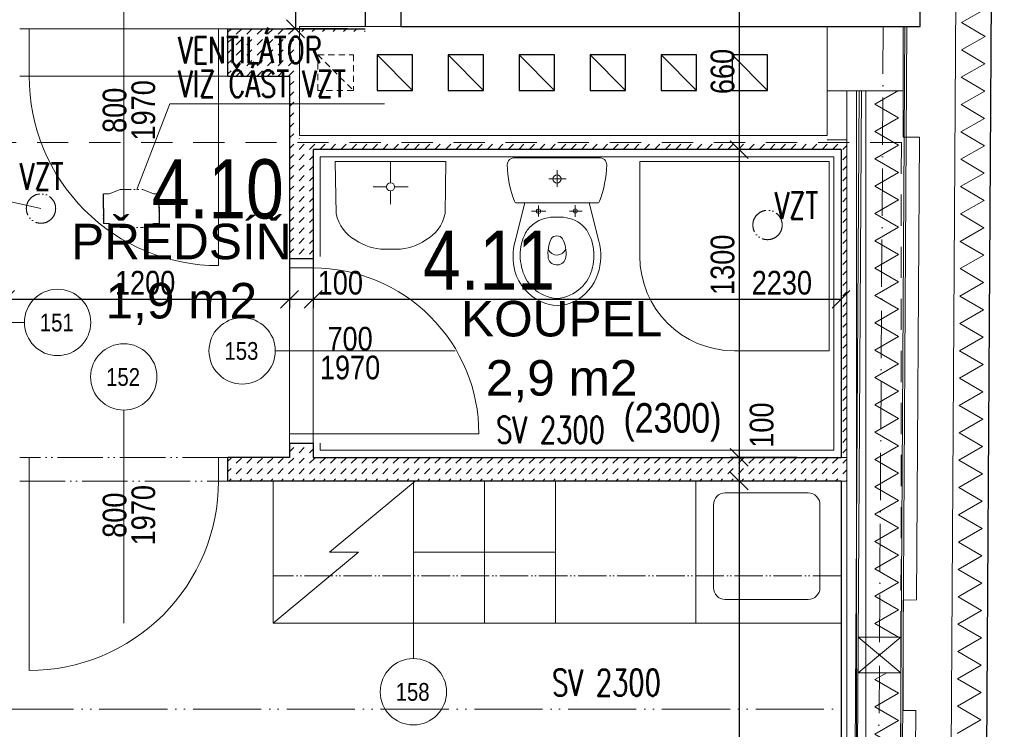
# Model space of a CAD drawing. Header units: millimetres. Extents: x -300958 to -108039, y 30118 to 292543.
# Tile 218 of 256: x -220692 to -216533, y 165047 to 168044. Entities that reach past the tile are written whole.
import ezdxf
from ezdxf.enums import TextEntityAlignment as Align

# ---------------------------------------------------------------- set-up
doc = ezdxf.new("R2010")
doc.units = ezdxf.units.MM
doc.header["$MEASUREMENT"] = 0
for name, pattern in [('ACAD_ISO05W100', [33, 24, -3, 0, -3, 0, -3]), ('CERCHOVANA1', [6, 4, -1, 0, -1]), ('DGN Style 2', [879.857395, 527.914437, -351.942958])]:
    doc.linetypes.add(name, pattern=pattern)
doc.layers.get('0').update_dxf_attribs({"lineweight": 13})
doc.layers.get('Defpoints').update_dxf_attribs({"color": 3, "lineweight": 13})
for name, color, linetype, lineweight in [('A_Krokev', 134, 'CERCHOVANA1', 9), ('A_Vodorovné prvky krovu', 133, 'Continuous', 9), ('dims', 7, 'Continuous', 9), ('dvere', 7, 'Continuous', 9), ('equipments', 254, 'Continuous', 5), ('Materiály', 1, 'Continuous', 13), ('navrh', 1, 'Continuous', 9), ('obklad', 8, 'Continuous', 5), ('popis', 7, 'Continuous', 9), ('PSV', 7, 'Continuous', 13), ('tenka', 7, 'Continuous', 13), ('texts', 3, 'Continuous', 30), ('walls', 7, 'Continuous', 13), ('walls pod', 7, 'Continuous', 13), ('zařizovací předměty', 7, 'Continuous', 9)]:
    doc.layers.add(name, color=color, linetype=linetype, lineweight=lineweight)
doc.layers.add('V0-OBRYS', color=90, linetype='Continuous')
doc.styles.add('GENERATED_STYLE_8', font='arial.ttf')
doc.styles.get("Standard").update_dxf_attribs({"font": 'txt.shx'})
doc.styles.add('STYLE-0', font='ARIALN.TTF')
doc.styles.add('Style-Arial', font='arial.ttf')
doc.dimstyles.new('arch', dxfattribs={"dimscale": 50, "dimtxt": 2.5, "dimasz": 2.5, "dimexe": 1.25, "dimexo": 0.9, "dimtad": 1, "dimdec": 0, "dimtxsty": 'STYLE-0', "dimblk": 'ARCHTICK', "dimcen": 2.5, "dimadec": 0, "dimazin": 0, "dimtfac": 1, "dimtdec": 0, "dimtmove": 2, "dimatfit": 3, "dimldrblk": 'ARCHTICK', "dimfxl": 0, "dimarcsym": 0})

# ---------------------------------------------------------------- blocks, each defined once
blk = doc.blocks.new('*U6')
at = {"layer": 'zařizovací předměty', "linetype": 'Continuous', "lineweight": 0}
for p, q in [((-61.4, 0), (300, 300)), ((-300, -300), (61.4, 0)), ((-61.4, 0), (61.4, 0))]:
    blk.add_line(p, q, dxfattribs=at)
blk = doc.blocks.new('_ArchTick')
at = {"color": 0, "linetype": 'ByBlock', "flags": 128}
blk.add_lwpolyline([(-0.5, -0.5), (0.5, 0.5)], dxfattribs=at)
blk = doc.blocks.new('*D467')
at = {"layer": 'Defpoints', "color": 0, "linetype": 'Continuous'}
for p in [(-219214.4, 168542), (-219527.1, 168005), (-219232.6, 168005)]:
    blk.add_point(p, dxfattribs=at)
at = {"layer": 'dims', "color": 0, "linetype": 'Continuous', "lineweight": -2}
for p, q in [((-219289.4, 168542), (-219564.6, 168542)), ((-219527.1, 168542), (-219527.1, 168005)), ((-219307.6, 168005), (-219564.6, 168005))]:
    blk.add_line(p, q, dxfattribs=at)
at = {"layer": 'dims', "color": 0, "linetype": 'Continuous', "lineweight": -2, "xscale": 75, "yscale": 75, "zscale": 75}
for p, rotation in [((-219527.1, 168542), 90), ((-219527.1, 168005), 270)]:
    blk.add_blockref('_ArchTick', p, dxfattribs=dict(at, rotation=rotation))
at = {"layer": 'dims', "color": 0, "linetype": 'Continuous', "insert": (-219596.9, 168273.5), "char_height": 100, "attachment_point": 5, "rotation": 90, "style": 'STYLE-0'}
blk.add_mtext('537', dxfattribs=at)
blk = doc.blocks.new('umyvadlo')
at = {"layer": 'zařizovací předměty'}
for p, q in [((135306.9, 3682.7), (134839.2, 3677.7)), ((134839.2, 3677.7), (134845, 3457.2)), ((135074, 3590.2), (135073.1, 3680.2)), ((135306.9, 3682.7), (135305.9, 3462.1)), ((135057, 3572.8), (135000.3, 3572.2)), ((135074.4, 3555.8), (135075, 3499.1)), ((135091.4, 3573.2), (135148.1, 3573.8)), ((135103.2, 3309.4), (135050.9, 3308.9))]:
    blk.add_line(p, q, dxfattribs=at)
blk.add_arc((135074.2, 3573), 17.2, 180.6147766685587, 180.6147593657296, dxfattribs=at)
for centre, major_axis, start_param, end_param in [((134992.2, 3500.1), (-1.8, 169.1), 1.817828, 2.692319), ((135157.8, 3501.9), (-1.8, 169.1), 3.590866, 4.465357), ((135055.1, 3591.9), (-3, 283.1), 2.606109, 3.113176), ((135092.9, 3592.3), (-3, 283.1), 3.170009, 3.677076)]:
    blk.add_ellipse(centre, major_axis=major_axis, ratio=0.9, start_param=start_param, end_param=end_param, dxfattribs=at)
blk = doc.blocks.new('*U3')
at = {"layer": 'zařizovací předměty', "linetype": 'Continuous', "lineweight": 0, "extrusion": (0, 0, -1), "flags": 128}
blk.add_lwpolyline([(0, 400), (-400, 400), (-400, -400), (400, -400), (400, 0)], dxfattribs=at)
at = {"layer": 'zařizovací předměty', "linetype": 'Continuous', "lineweight": 0, "extrusion": (0, 0, -1)}
blk.add_arc((0, 0), 400, 0, 90, dxfattribs=at)
blk = doc.blocks.new('wc_kombi')
at = {"color": 0, "linetype": 'ByBlock', "lineweight": -2}
for p, q in [((0.1775, 0), (-0.1775, 0)), ((0.0002, -0.1237), (0.0002, -0.0524)), ((-0.0347, -0.0898), (0.0384, -0.0898)), ((-0.1356, -0.1907), (-0.1773, -0.3527)), ((-0.1706, -0.1907), (0.1706, -0.1907)), ((0.1357, -0.1907), (-0.1356, -0.1907)), ((-0.0778, -0.2013), (-0.0778, -0.2482)), ((0.0775, -0.2004), (0.0775, -0.2501)), ((0.1773, -0.3527), (0.1357, -0.1907)), ((-0.1078, -0.2257), (-0.0478, -0.2257)), ((0.0534, -0.2257), (0.106, -0.2257)), ((0.0013, -0.2508), (-0.0024, -0.2508)), ((-0.0366, -0.4251), (-0.0367, -0.4214))]:
    blk.add_line(p, q, dxfattribs=at)
for centre, radius in [((0, -0.0898), 0.0171), ((-0.0778, -0.2257), 0.00927), ((0.0775, -0.2252), 0.0089)]:
    blk.add_circle(centre, radius, dxfattribs=at)
for centre, radius, start, end in [((-0.1801, -0.0299), 0.03, 84.9385, 181.5621), ((0.1801, -0.0299), 0.03, 358.4383, 95.0618), ((0.2615, -0.0178), 0.4718, 181.5608, 200.6512), ((-0.2615, -0.0178), 0.4718, 339.3489, 358.4387), ((-0.1706, -0.1807), 0.01, 200.6489, 270.0028), ((0.1706, -0.1807), 0.01, 270, 339.3483), ((-0.0104, -0.3911), 0.1427, 128.0842, 148.8348), ((-0.0114, -0.3985), 0.148, 86.5055, 126.0101), ((0.006, -0.4465), 0.1958, 76.3604, 91.3715), ((0.0217, -0.3796), 0.1271, 29.404, 76.1254), ((0.0459, -0.4104), 0.2012, 152.4237, 180.8026), ((-0.0005, -0.3598), 0.0297, 36.344, 144.2662), ((-0.0371, -0.4083), 0.1924, 358.536, 28.2377), ((0.0816, -0.4165), 0.2666, 166.1457, 193.5616), ((0.1001, -0.402), 0.1382, 154.478, 188.0608), ((-0.0958, -0.404), 0.1343, 353.2317, 27.4086), ((-0.0653, -0.4139), 0.2501, 342.2461, 14.1632), ((0.0659, -0.4119), 0.2212, 180.3296, 206.1001), ((-0.0006, -0.3697), 0.0413, 206.767, 336.409), ((-0.0346, -0.4193), 0.19, 331.7361, 1.8342), ((0, -0.4154), 0.0378, 194.8362, 353.2743), ((0.013, -0.4271), 0.1975, 195.246, 245.7395), ((-0.019, -0.4276), 0.2019, 297.1495, 341.935), ((0.0046, -0.437), 0.1552, 207.7501, 247.4669), ((-0.0065, -0.4349), 0.1579, 292.8858, 331.8972), ((0, -0.4814), 0.1131, 240.9792, 299.0208), ((0.0025, -0.4644), 0.1593, 243.6726, 296.3274)]:
    blk.add_arc(centre, radius, start, end, dxfattribs=at)
blk = doc.blocks.new('*D903')
at = {"layer": 'Defpoints', "color": 0, "linetype": 'Continuous'}
for p in [(-217332.6, 168269.2), (-219082.6, 168019.2), (-217332.6, 168019.2)]:
    blk.add_point(p, dxfattribs=at)
at = {"layer": 'dims', "color": 0, "linetype": 'Continuous', "lineweight": -2}
for p, q in [((-219082.6, 168094.2), (-219082.6, 168306.7)), ((-219082.6, 168269.2), (-217332.6, 168269.2)), ((-217332.6, 168094.2), (-217332.6, 168306.7))]:
    blk.add_line(p, q, dxfattribs=at)
at = {"layer": 'dims', "color": 0, "linetype": 'Continuous', "lineweight": -2, "xscale": 75, "yscale": 75, "zscale": 75, "rotation": 180}
blk.add_blockref('_ArchTick', (-219082.6, 168269.2), dxfattribs=at)
at = {"layer": 'dims', "color": 0, "linetype": 'Continuous', "lineweight": -2, "xscale": 75, "yscale": 75, "zscale": 75}
blk.add_blockref('_ArchTick', (-217332.6, 168269.2), dxfattribs=at)
at = {"layer": 'dims', "color": 0, "linetype": 'Continuous', "insert": (-218116, 168339.6), "char_height": 100, "attachment_point": 5, "style": 'STYLE-0'}
blk.add_mtext('1750', dxfattribs=at)
blk = doc.blocks.new('*D939')
at = {"layer": 'Defpoints', "color": 0, "linetype": 'Continuous'}
for p in [(-217339.9, 168155), (-217652.7, 167495), (-217332.6, 167495)]:
    blk.add_point(p, dxfattribs=at)
at = {"layer": 'dims', "color": 0, "linetype": 'Continuous', "lineweight": -2}
for p, q in [((-217414.9, 168155), (-217690.2, 168155)), ((-217652.7, 168155), (-217652.7, 167495)), ((-217407.6, 167495), (-217690.2, 167495))]:
    blk.add_line(p, q, dxfattribs=at)
at = {"layer": 'dims', "color": 0, "linetype": 'Continuous', "lineweight": -2, "xscale": 75, "yscale": 75, "zscale": 75}
for p, rotation in [((-217652.7, 168155), 90), ((-217652.7, 167495), 270)]:
    blk.add_blockref('_ArchTick', p, dxfattribs=dict(at, rotation=rotation))
at = {"layer": 'dims', "color": 0, "linetype": 'Continuous', "insert": (-217722.5, 167825), "char_height": 100, "attachment_point": 5, "rotation": 90, "style": 'STYLE-0'}
blk.add_mtext('660', dxfattribs=at)
blk = doc.blocks.new('*D940')
at = {"layer": 'Defpoints', "color": 0, "linetype": 'Continuous'}
for p in [(-217339.9, 167495), (-217652.7, 166195), (-217332.6, 166195)]:
    blk.add_point(p, dxfattribs=at)
at = {"layer": 'dims', "color": 0, "linetype": 'Continuous', "lineweight": -2}
for p, q in [((-217414.9, 167495), (-217690.2, 167495)), ((-217652.7, 167495), (-217652.7, 166195)), ((-217407.6, 166195), (-217690.2, 166195))]:
    blk.add_line(p, q, dxfattribs=at)
at = {"layer": 'dims', "color": 0, "linetype": 'Continuous', "lineweight": -2, "xscale": 75, "yscale": 75, "zscale": 75}
for p, rotation in [((-217652.7, 167495), 90), ((-217652.7, 166195), 270)]:
    blk.add_blockref('_ArchTick', p, dxfattribs=dict(at, rotation=rotation))
at = {"layer": 'dims', "color": 0, "linetype": 'Continuous', "insert": (-217722.5, 167008.5), "char_height": 100, "attachment_point": 5, "rotation": 90, "style": 'STYLE-0'}
blk.add_mtext('1300', dxfattribs=at)
blk = doc.blocks.new('*D941')
at = {"layer": 'Defpoints', "color": 0, "linetype": 'Continuous'}
for p in [(-217339.9, 166095), (-217652.7, 162705), (-217332.6, 162705)]:
    blk.add_point(p, dxfattribs=at)
at = {"layer": 'dims', "color": 0, "linetype": 'Continuous', "lineweight": -2}
for p, q in [((-217414.9, 166095), (-217690.2, 166095)), ((-217652.7, 166095), (-217652.7, 162705)), ((-217407.6, 162705), (-217690.2, 162705))]:
    blk.add_line(p, q, dxfattribs=at)
at = {"layer": 'dims', "color": 0, "linetype": 'Continuous', "lineweight": -2, "xscale": 75, "yscale": 75, "zscale": 75}
for p, rotation in [((-217652.7, 166095), 90), ((-217652.7, 162705), 270)]:
    blk.add_blockref('_ArchTick', p, dxfattribs=dict(at, rotation=rotation))
at = {"layer": 'dims', "color": 0, "linetype": 'Continuous', "insert": (-217722.5, 164400), "char_height": 100, "attachment_point": 5, "rotation": 90, "style": 'STYLE-0'}
blk.add_mtext('3390', dxfattribs=at)
blk = doc.blocks.new('*D945')
at = {"layer": 'Defpoints', "color": 0, "linetype": 'Continuous'}
for p in [(-217339.9, 166195), (-217652.7, 166095), (-217332.6, 166095)]:
    blk.add_point(p, dxfattribs=at)
at = {"layer": 'dims', "color": 0, "linetype": 'Continuous', "lineweight": -2}
for p, q in [((-217414.9, 166195), (-217690.2, 166195)), ((-217652.7, 166195), (-217652.7, 166095)), ((-217407.6, 166095), (-217690.2, 166095))]:
    blk.add_line(p, q, dxfattribs=at)
at = {"layer": 'dims', "color": 0, "linetype": 'Continuous', "lineweight": -2, "xscale": 75, "yscale": 75, "zscale": 75}
for p, rotation in [((-217652.7, 166195), 90), ((-217652.7, 166095), 270)]:
    blk.add_blockref('_ArchTick', p, dxfattribs=dict(at, rotation=rotation))
at = {"layer": 'dims', "color": 0, "linetype": 'Continuous', "insert": (-217557.4, 166331.4), "char_height": 100, "attachment_point": 5, "rotation": 90, "style": 'STYLE-0'}
blk.add_mtext('100', dxfattribs=at)
blk = doc.blocks.new('*D1307')
at = {"layer": 'Defpoints', "color": 0, "linetype": 'Continuous'}
for p in [(-220752.6, 167119.1), (-219552.6, 167101.3), (-220752.6, 166862.4)]:
    blk.add_point(p, dxfattribs=at)
at = {"layer": 'dims', "color": 0, "linetype": 'Continuous', "lineweight": -2}
for p, q in [((-220752.6, 167044.1), (-220752.6, 166824.9)), ((-219552.6, 167026.3), (-219552.6, 166824.9)), ((-219552.6, 166862.4), (-220752.6, 166862.4))]:
    blk.add_line(p, q, dxfattribs=at)
at = {"layer": 'dims', "color": 0, "linetype": 'Continuous', "lineweight": -2, "xscale": 75, "yscale": 75, "zscale": 75, "rotation": 180}
blk.add_blockref('_ArchTick', (-220752.6, 166862.4), dxfattribs=at)
at = {"layer": 'dims', "color": 0, "linetype": 'Continuous', "lineweight": -2, "xscale": 75, "yscale": 75, "zscale": 75}
blk.add_blockref('_ArchTick', (-219552.6, 166862.4), dxfattribs=at)
at = {"layer": 'dims', "color": 0, "linetype": 'Continuous', "insert": (-220162.6, 166932.2), "char_height": 100, "attachment_point": 5, "style": 'STYLE-0'}
blk.add_mtext('1200', dxfattribs=at)
blk = doc.blocks.new('*D1308')
at = {"layer": 'Defpoints', "color": 0, "linetype": 'Continuous'}
for p in [(-219552.6, 167119.1), (-219452.6, 167119.1), (-219552.6, 166862.4)]:
    blk.add_point(p, dxfattribs=at)
at = {"layer": 'dims', "color": 0, "linetype": 'Continuous', "lineweight": -2}
for p, q in [((-219552.6, 167044.1), (-219552.6, 166824.9)), ((-219452.6, 167044.1), (-219452.6, 166824.9)), ((-219452.6, 166862.4), (-219552.6, 166862.4))]:
    blk.add_line(p, q, dxfattribs=at)
at = {"layer": 'dims', "color": 0, "linetype": 'Continuous', "lineweight": -2, "xscale": 75, "yscale": 75, "zscale": 75, "rotation": 180}
blk.add_blockref('_ArchTick', (-219552.6, 166862.4), dxfattribs=at)
at = {"layer": 'dims', "color": 0, "linetype": 'Continuous', "lineweight": -2, "xscale": 75, "yscale": 75, "zscale": 75}
blk.add_blockref('_ArchTick', (-219452.6, 166862.4), dxfattribs=at)
at = {"layer": 'dims', "color": 0, "linetype": 'Continuous', "insert": (-219337.7, 166932.2), "char_height": 100, "attachment_point": 5, "style": 'STYLE-0'}
blk.add_mtext('100', dxfattribs=at)
blk = doc.blocks.new('*D1309')
at = {"layer": 'Defpoints', "color": 0, "linetype": 'Continuous'}
for p in [(-219452.6, 167119.1), (-217222.2, 167101.3), (-219452.6, 166862.4)]:
    blk.add_point(p, dxfattribs=at)
at = {"layer": 'dims', "color": 0, "linetype": 'Continuous', "lineweight": -2}
for p, q in [((-219452.6, 167044.1), (-219452.6, 166824.9)), ((-217222.2, 167026.3), (-217222.2, 166824.9)), ((-217222.2, 166862.4), (-219452.6, 166862.4))]:
    blk.add_line(p, q, dxfattribs=at)
at = {"layer": 'dims', "color": 0, "linetype": 'Continuous', "lineweight": -2, "xscale": 75, "yscale": 75, "zscale": 75, "rotation": 180}
blk.add_blockref('_ArchTick', (-219452.6, 166862.4), dxfattribs=at)
at = {"layer": 'dims', "color": 0, "linetype": 'Continuous', "lineweight": -2, "xscale": 75, "yscale": 75, "zscale": 75}
blk.add_blockref('_ArchTick', (-217222.2, 166862.4), dxfattribs=at)
at = {"layer": 'dims', "color": 0, "linetype": 'Continuous', "insert": (-217472.4, 166932.2), "char_height": 100, "attachment_point": 5, "style": 'STYLE-0'}
blk.add_mtext('2230', dxfattribs=at)

msp = doc.modelspace()

# ---------------------------------------------------------------- hatches: boundary and pattern name
at = {"layer": 'Materiály', "linetype": 'Continuous'}
h = msp.add_hatch(dxfattribs=at)
h.set_pattern_fill('DASH', color=256, scale=250, angle=45, style=0)
h.paths.add_polyline_path([(-219552.6, 167805), (-219552.6, 167035), (-219452.6, 167035), (-219452.6, 167495), (-217222.2, 167495), (-217222.2, 166195), (-217197.2, 166195), (-217197.2, 167536.2), (-217280.3, 167536.2), (-219510.3, 167536.2), (-219510.3, 167993.4), (-219232.6, 167993.4), (-219232.6, 168005), (-219812.6, 168005), (-219812.6, 167805)])
h = msp.add_hatch(dxfattribs=at)
h.set_pattern_fill('DASH', color=256, scale=250, angle=45, style=0)
h.paths.add_polyline_path([(-217222.2, 166095), (-217197.2, 166095), (-217197.2, 166195), (-217222.2, 166195), (-219452.6, 166195), (-219452.6, 166255), (-219552.6, 166255), (-219552.6, 166195), (-219812.6, 166195), (-219812.6, 166095)])

# ---------------------------------------------------------------- linework, layer by layer
at = {"layer": 'A_Krokev', "ltscale": 50}
msp.add_line((-217044, 168015), (-217086.9, 161026.3), dxfattribs=at)
at = {"layer": 'A_Vodorovné prvky krovu', "ltscale": 0.4}
for p, q in [((-216944, 168015), (-216986.9, 161025.6)), ((-216953, 168015), (-216973.5, 164675.8)), ((-217145.6, 167743.4), (-217186.9, 161026.9)), ((-217135.6, 167743.4), (-217154.5, 164675.6))]:
    msp.add_line(p, q, dxfattribs=at)
at = {"layer": 'dvere', "linetype": 'Continuous'}
for p, q in [((-220252.6, 168105), (-220252.6, 167205)), ((-220652.6, 167805), (-220652.6, 168005)), ((-219852.6, 167805), (-219852.6, 168005)), ((-219552.6, 166995), (-219452.6, 166995)), ((-220672.6, 166765), (-221572.6, 166765)), ((-219612.5, 166645), (-218852.6, 166645)), ((-220252.6, 166395), (-220252.6, 165495)), ((-219552.6, 166295), (-219452.6, 166295)), ((-220652.6, 166095), (-220652.6, 166195)), ((-219852.6, 166095), (-219852.6, 166195))]:
    msp.add_line(p, q, dxfattribs=at)
at = {"layer": 'dvere', "ltscale": 8}
for p, q in [((-219812.6, 168005), (-220692.6, 168005)), ((-220692.6, 167805), (-219812.6, 167805)), ((-219552.6, 167035), (-219552.6, 166255)), ((-219452.6, 167035), (-219452.6, 166255))]:
    msp.add_line(p, q, dxfattribs=at)
at = {"layer": 'dvere', "linetype": 'ACAD_ISO05W100', "ltscale": 8}
for p, q in [((-219812.6, 166195), (-220692.6, 166195)), ((-220692.6, 166095), (-219812.6, 166095))]:
    msp.add_line(p, q, dxfattribs=at)
at = {"layer": 'dvere', "linetype": 'Continuous', "flags": 128}
for points in [[(-219852.6, 167805), (-219852.6, 167005, -0.414214), (-220652.6, 167805)], [(-219452.6, 166295), (-218752.6, 166295, 0.414214), (-219452.6, 166995)], [(-220652.6, 166095), (-220652.6, 165295, 0.414214), (-219852.6, 166095)]]:
    msp.add_lwpolyline(points, format="xyb", dxfattribs=at)
at = {"layer": 'Materiály', "linetype": 'Continuous'}
for p, q in [((-217197.2, 167743.4), (-217197.2, 162680)), ((-217157.2, 167743.4), (-217157.2, 162640)), ((-217117.2, 167743.4), (-217117.2, 162600)), ((-217280.3, 167536.2), (-217197.2, 167536.2)), ((-217222.2, 166195), (-217197.2, 166195)), ((-217222.2, 166095), (-217197.2, 166095))]:
    msp.add_line(p, q, dxfattribs=at)
at = {"layer": 'Materiály', "linetype": 'Continuous', "flags": 128}
for points in [[(-216617.2, 167395.7), (-216716.8, 167454), (-216616.5, 167511.2), (-216716.1, 167569.5), (-216615.7, 167626.6), (-216715.4, 167685), (-216615, 167742.1), (-216714.7, 167800.4), (-216614.3, 167857.6), (-216714, 167915.9), (-216613.6, 167973), (-216713.3, 168031.4), (-216612.9, 168088.5)], [(-216979, 165666.5), (-217079, 165724.2), (-216979, 165781.9), (-217079, 165839.7), (-216979, 165897.4), (-217079, 165955.1), (-216979, 166012.9), (-217079, 166070.6), (-216979, 166128.3), (-217079, 166186.1), (-216979, 166243.8), (-217079, 166301.6), (-216979, 166359.3), (-217079, 166417), (-216979, 166474.8), (-217079, 166532.5), (-216979, 166590.2), (-217079, 166648), (-216979, 166705.7), (-217079, 166763.4), (-216979, 166821.2), (-217079, 166878.9), (-216979, 166936.6), (-217079, 166994.4), (-216979, 167052.1), (-217079, 167109.8), (-216979, 167167.6), (-217079, 167225.3), (-216979, 167283), (-217079, 167340.8), (-216979, 167398.5), (-217079, 167456.3), (-216979, 167514), (-217079, 167571.7), (-216979, 167629.5), (-217079, 167687.2), (-216979, 167744.9), (-216979, 167744.9)], [(-216731.7, 165029.2), (-216631.4, 165086.3), (-216731, 165144.7), (-216630.6, 165201.8), (-216730.3, 165260.1), (-216629.9, 165317.3), (-216729.6, 165375.6), (-216629.2, 165432.7), (-216728.9, 165491.1), (-216628.5, 165548.2), (-216728.2, 165606.5), (-216627.8, 165663.7), (-216727.4, 165722), (-216627.1, 165779.1), (-216726.7, 165837.5), (-216626.4, 165894.6), (-216726, 165953), (-216625.7, 166010.1), (-216725.3, 166068.4), (-216625, 166125.5), (-216724.6, 166183.9), (-216624.3, 166241), (-216723.9, 166299.4), (-216623.6, 166356.5), (-216723.2, 166414.8), (-216622.8, 166471.9), (-216722.5, 166530.3), (-216622.1, 166587.4), (-216721.8, 166645.8), (-216621.4, 166702.9), (-216721.1, 166761.2), (-216620.7, 166818.3), (-216720.4, 166876.7), (-216620, 166933.8), (-216719.6, 166992.2), (-216619.3, 167049.3), (-216718.9, 167107.6), (-216618.6, 167164.8), (-216718.2, 167223.1), (-216617.9, 167280.2), (-216717.5, 167338.6), (-216617.2, 167395.7), (-216617.2, 167395.7)], [(-216979, 165435.5), (-216979, 165435.5), (-217079, 165493.3), (-216979, 165551), (-217079, 165608.7), (-216979, 165666.5), (-216979, 165666.5)], [(-216979, 164390.9), (-217079, 164448.6), (-216979, 164506.3), (-217079, 164564.1), (-216979, 164621.8), (-217079, 164679.5), (-216979, 164737.3), (-217079, 164795), (-216979, 164852.8), (-217079, 164910.5), (-216979, 164968.2), (-217079, 165026), (-216979, 165083.7), (-217079, 165141.4), (-216979, 165199.2), (-217079, 165256.9), (-217029.4, 165285.5)]]:
    msp.add_lwpolyline(points, dxfattribs=at)
at = {"layer": 'navrh', "linetype": 'Continuous', "lineweight": 30}
for p, q in [((-216532.6, 177095), (-216632.6, 160814.1)), ((-219812.6, 167805), (-219812.6, 168005)), ((-217222.2, 167495), (-217222.2, 166195)), ((-219552.6, 167035), (-219452.6, 167035)), ((-219552.6, 166255), (-219452.6, 166255)), ((-219812.6, 166095), (-219812.6, 166195)), ((-219552.6, 166195), (-219812.6, 166195)), ((-217222.2, 166095), (-219812.6, 166095)), ((-217222.2, 166095), (-217222.2, 162705))]:
    msp.add_line(p, q, dxfattribs=at)
at = {"layer": 'navrh', "linetype": 'Continuous', "lineweight": 30, "flags": 128}
for points in [[(-219812.6, 168005), (-219232.6, 168005)], [(-219812.6, 167805), (-219552.6, 167805)], [(-219552.6, 167805), (-219552.6, 167035)], [(-219452.6, 167495), (-219452.6, 167035)], [(-217222.2, 167495), (-219452.6, 167495)], [(-219552.6, 166255), (-219552.6, 166195)], [(-219452.6, 166255), (-219452.6, 166195), (-217222.2, 166195)]]:
    msp.add_lwpolyline(points, dxfattribs=at)
at = {"layer": 'navrh', "linetype": 'ACAD_ISO05W100', "ltscale": 12, "flags": 128}
msp.add_lwpolyline([(-220752.6, 165132), (-217222.2, 165132)], dxfattribs=at)
at = {"layer": 'obklad', "linetype": 'Continuous', "flags": 128}
msp.add_lwpolyline([(-219422.6, 167044.1), (-219422.6, 167465), (-217252.2, 167465), (-217252.2, 166225), (-219422.6, 166225), (-219422.6, 166255)], dxfattribs=at)
at = {"layer": 'PSV', "linetype": 'Continuous', "lineweight": 0}
msp.add_line((-219029.3, 165495), (-219029.3, 165345), dxfattribs=at)
for centre in [(-220532.5, 166765), (-219752.6, 166645), (-220252.6, 166535), (-219029.3, 165204.9)]:
    msp.add_circle(centre, 140.1, dxfattribs=at)
at = {"layer": 'tenka', "linetype": 'Continuous'}
for p, q in [((-216725.2, 170165), (-216782.6, 160815)), ((-219232.6, 168015), (-219082.6, 168015)), ((-216960.3, 167547.6), (-216960.3, 168015)), ((-216891.2, 167547.6), (-216960.3, 167547.6)), ((-216903.2, 165592.7), (-216891.2, 167547.6)), ((-216960.3, 165591.7), (-216903.2, 165592.7)), ((-216960.3, 165126), (-216960.3, 165591.7)), ((-216906.1, 165126), (-216960.3, 165126)), ((-216924.8, 162087.4), (-216906.1, 165126))]:
    msp.add_line(p, q, dxfattribs=at)
at = {"layer": 'tenka', "linetype": 'DGN Style 2', "lineweight": 0, "ltscale": 0.05}
msp.add_line((-219432.6, 167895), (-219282.6, 167745), dxfattribs=at)
at = {"layer": 'tenka', "linetype": 'Continuous', "lineweight": 30}
for p, q in [((-219182.6, 167895), (-219032.6, 167745)), ((-218882.6, 167895), (-218732.6, 167745)), ((-218582.6, 167895), (-218432.6, 167745)), ((-218282.6, 167895), (-218132.6, 167745)), ((-217982.6, 167895), (-217832.6, 167745)), ((-217682.6, 167895), (-217532.6, 167745))]:
    msp.add_line(p, q, dxfattribs=at)
at = {"layer": 'tenka'}
msp.add_line((-217280.3, 167743.4), (-216960.3, 167743.4), dxfattribs=at)
msp.add_lwpolyline([(-219510.3, 167555), (-217280.3, 167555), (-217280.3, 168015), (-219510.3, 168015)], close=True, dxfattribs=at)
at = {"layer": 'tenka', "linetype": 'DGN Style 2', "lineweight": 0, "ltscale": 0.05}
msp.add_lwpolyline([(-219432.6, 167895), (-219282.6, 167895), (-219282.6, 167745), (-219432.6, 167745)], close=True, dxfattribs=at)
at = {"layer": 'tenka', "linetype": 'Continuous', "lineweight": 30, "flags": 128}
for points in [[(-219032.6, 167895), (-219182.6, 167895), (-219182.6, 167745), (-219032.6, 167745)], [(-218732.6, 167895), (-218882.6, 167895), (-218882.6, 167745), (-218732.6, 167745)], [(-218432.6, 167895), (-218582.6, 167895), (-218582.6, 167745), (-218432.6, 167745)], [(-218132.6, 167895), (-218282.6, 167895), (-218282.6, 167745), (-218132.6, 167745)], [(-217832.6, 167895), (-217982.6, 167895), (-217982.6, 167745), (-217832.6, 167745)], [(-217532.6, 167895), (-217682.6, 167895), (-217682.6, 167745), (-217532.6, 167745)]]:
    msp.add_lwpolyline(points, close=True, dxfattribs=at)
at = {"layer": 'tenka', "linetype": 'Continuous', "flags": 128}
msp.add_lwpolyline([(-217150.3, 165435.5), (-216970.3, 165435.5), (-216970.3, 165285.5), (-217150.3, 165285.5)], close=True, dxfattribs=at)
msp.add_lwpolyline([(-217150.3, 165435.5), (-216970.3, 165285.5), (-217150.3, 165285.5), (-216970.3, 165435.5)], dxfattribs=at)
at = {"layer": 'V0-OBRYS', "linetype": 'Continuous'}
for p, q in [((-220338.6, 167246), (-220338.6, 167308.8)), ((-220102.6, 167246), (-220102.6, 167308.8)), ((-220338.6, 167246), (-220338.6, 167183.2)), ((-220102.6, 167246), (-220102.6, 167183.2))]:
    msp.add_line(p, q, dxfattribs=at)
at = {"layer": 'walls', "linetype": 'Continuous', "lineweight": 30}
for p, q in [((-219232.6, 168605), (-219232.6, 168015)), ((-219082.6, 168105), (-219082.6, 168015)), ((-219082.6, 168015), (-216944, 168015))]:
    msp.add_line(p, q, dxfattribs=at)
at = {"layer": 'walls', "linetype": 'Continuous', "lineweight": 30, "flags": 128}
msp.add_lwpolyline([(-216960.3, 168015), (-216888.4, 168015), (-216876.2, 169995)], dxfattribs=at)
at = {"layer": 'walls pod', "linetype": 'DGN Style 2', "ltscale": 0.25}
for q in [(-225872.6, 167525), (-216972.6, 161335)]:
    msp.add_line((-216967.6, 167525), q, dxfattribs=at)
at = {"layer": 'zařizovací předměty', "linetype": 'Continuous', "lineweight": 0}
for p, q in [((-219622.2, 165495), (-219622.2, 166095)), ((-219029.3, 165495), (-219029.3, 166095)), ((-217836.5, 165495), (-217836.5, 166095)), ((-217222.2, 165495), (-219622.2, 165495))]:
    msp.add_line(p, q, dxfattribs=at)
at = {"layer": 'zařizovací předměty', "linetype": 'ACAD_ISO05W100', "lineweight": 0, "ltscale": 5}
msp.add_line((-217222.2, 165695), (-219622.2, 165695), dxfattribs=at)
at = {"layer": 'zařizovací předměty', "linetype": 'Continuous', "flags": 128}
for points in [[(-220197, 167326.6), (-220058.7, 167688.3), (-219151, 167688.3)], [(-220602.5, 167246), (-221079.4, 167351.8), (-221987.1, 167351.8)]]:
    msp.add_lwpolyline(points, dxfattribs=at)
at = {"layer": 'zařizovací předměty', "linetype": 'ACAD_ISO05W100', "lineweight": 0, "ltscale": 5, "flags": 128}
msp.add_lwpolyline([(-220338.6, 167308.8), (-220314.6, 167308.8), (-220268.6, 167326.6), (-220172.6, 167326), (-220126.6, 167308.8), (-220102.6, 167308.8), (-220102.6, 167183.2), (-220126.6, 167183.2), (-220172.6, 167166), (-220268.6, 167166), (-220314.6, 167183.2), (-220338.6, 167183.2), (-220338.6, 167308.8)], dxfattribs=at)
at = {"layer": 'zařizovací předměty', "linetype": 'Continuous', "lineweight": 0, "flags": 128}
for points in [[(-219029.3, 165795), (-218729.3, 165795), (-218729.3, 166095), (-219029.3, 166095)], [(-218729.3, 165795), (-218429.3, 165795), (-218429.3, 166095), (-218729.3, 166095)], [(-219029.3, 165495), (-218729.3, 165495), (-218729.3, 165795), (-219029.3, 165795)], [(-218729.3, 165495), (-218429.3, 165495), (-218429.3, 165795), (-218729.3, 165795)]]:
    msp.add_lwpolyline(points, close=True, dxfattribs=at)
for points in [[(-217711.5, 166045), (-217361.5, 166045)], [(-217761.5, 165645), (-217761.5, 165995)], [(-217311.5, 165995), (-217311.5, 165645)], [(-217361.5, 165595), (-217711.5, 165595)]]:
    msp.add_lwpolyline(points, dxfattribs=at)
at = {"layer": 'zařizovací předměty', "linetype": 'ACAD_ISO05W100', "lineweight": 0, "ltscale": 5}
for centre in [(-220602.5, 167246), (-217532.9, 167176.6)]:
    msp.add_circle(centre, 62, dxfattribs=at)
at = {"layer": 'zařizovací předměty', "linetype": 'Continuous', "lineweight": 0}
for centre, start, end in [((-217711.5, 165995), 90, 180), ((-217361.5, 165995), 0, 90), ((-217711.5, 165645), 180, 270), ((-217361.5, 165645), 270, 0)]:
    msp.add_arc(centre, 50, start, end, dxfattribs=at)

# ---------------------------------------------------------------- block references
at = {"layer": 'equipments', "linetype": 'Continuous', "lineweight": 0, "yscale": -1, "rotation": 180.6147593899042}
msp.add_blockref('umyvadlo', (-84020.8, 165214.3), dxfattribs=at)
at = {"layer": 'zařizovací předměty', "linetype": 'Continuous', "lineweight": 0, "xscale": 1000, "yscale": 1000, "zscale": 1000}
msp.add_blockref('wc_kombi', (-218422.5, 167460.8), dxfattribs=at)
at = {"layer": 'zařizovací předměty', "linetype": 'Continuous', "lineweight": 0, "extrusion": (0, 0, -1), "rotation": 180}
msp.add_blockref('*U3', (217672.5, 167045), dxfattribs=at)
at = {"layer": 'zařizovací předměty', "linetype": 'Continuous', "lineweight": 0}
msp.add_blockref('*U6', (-219322.2, 165795), dxfattribs=at)

# ---------------------------------------------------------------- texts
at = {"layer": 'dvere', "linetype": 'Continuous', "char_height": 100, "attachment_point": 5, "rotation": 90, "line_spacing_factor": 0.72871, "style": 'STYLE-0'}
for insert in [(-220230.3, 167660.9), (-220230.3, 165950.9)]:
    msp.add_mtext('800\\P1970', dxfattribs=dict(at, insert=insert))
at = {"layer": 'dvere', "linetype": 'Continuous', "insert": (-219296.7, 166634.8), "char_height": 100, "attachment_point": 5, "line_spacing_factor": 0.72871, "style": 'STYLE-0'}
msp.add_mtext('700\\P1970', dxfattribs=at)
at = {"layer": 'obklad', "linetype": 'Continuous', "lineweight": 0, "style": 'STYLE-0'}
msp.add_text('(2300)', height=125, dxfattribs=at).set_placement((-218141.5, 166361.6), align=Align.MIDDLE_LEFT)
at = {"layer": 'popis', "linetype": 'Continuous', "lineweight": 0, "char_height": 150, "width": 1303.837, "style": 'GENERATED_STYLE_8'}
for s, insert, attachment_point in [('PŘEDSÍŇ\\P1,9 m2', (-220009.6, 166967.9), 5), ('KOUPEL\\P2,9 m2', (-218402.9, 166856), 2)]:
    msp.add_mtext(s, dxfattribs=dict(at, insert=insert, attachment_point=attachment_point))
at = {"layer": 'popis', "linetype": 'Continuous', "char_height": 112, "attachment_point": 4, "rotation": 0.0012, "line_spacing_factor": 0.765173, "style": 'Style-Arial'}
for insert in [(-218679.9, 166311.4), (-218443.3, 165243.7)]:
    msp.add_mtext('{\\Fromans|c238;\\W0.71429;SV 2300}', dxfattribs=dict(at, insert=insert))
at = {"layer": 'PSV', "linetype": 'Continuous', "lineweight": 0, "style": 'STYLE-0'}
for s, p in [('151', (-220535.7, 166764.6)), ('153', (-219755.7, 166644.6)), ('152', (-220255.7, 166534.7)), ('158', (-219032.5, 165204.5))]:
    msp.add_text(s, height=75, dxfattribs=at).set_placement(p, align=Align.MIDDLE_CENTER)
at = {"layer": 'texts', "linetype": 'Continuous', "lineweight": 0, "char_height": 250, "width": 788.673, "attachment_point": 5, "line_spacing_factor": 0.722892}
for s, insert in [('\\fArial Narrow|b0|i0|c238|p39;4.10', (-219855.6, 167327.3)), ('\\fArial Narrow|b0|i0|c238|p39;4.11', (-218710, 167027.8))]:
    msp.add_mtext(s, dxfattribs=dict(at, insert=insert))
at = {"layer": 'zařizovací předměty', "linetype": 'Continuous', "char_height": 112, "attachment_point": 4, "rotation": 0.0012, "line_spacing_factor": 0.765173, "style": 'Style-Arial'}
for s, insert in [('{\\Fromans|c238;\\W0.71429;VENTILÁTOR\\PVIZ ČÁST VZT}', (-220023.6, 167844)), ('{\\Fromans|c238;\\W0.71429;VZT}', (-220692.5, 167381.7)), ('{\\Fromans|c238;\\W0.71429;VZT}', (-217503.1, 167258.9))]:
    msp.add_mtext(s, dxfattribs=dict(at, insert=insert))

# ---------------------------------------------------------------- dimensions: what is measured, and where the dimension line sits
at = {"layer": 'dims', "linetype": 'Continuous'}
for base, p1, p2, picture, middle in [((-219527.1, 168005), (-219214.4, 168542), (-219232.6, 168005), '*D467', (-219596.9, 168273.5)), ((-217652.7, 167495), (-217339.9, 168155), (-217332.6, 167495), '*D939', (-217722.5, 167825)), ((-217652.7, 162705), (-217339.9, 166095), (-217332.6, 162705), '*D941', (-217722.5, 164400))]:
    dim = msp.add_linear_dim(base=base, p1=p1, p2=p2, angle=270, dimstyle='arch', override={"dimtxt": 2, "dimasz": 1.5, "dimexe": 0.75, "dimexo": 1.5, "dimgap": 0.375, "dimcen": 0.05}, dxfattribs=at)
    dim.commit()
    dim.dimension.update_dxf_attribs({"geometry": picture, "text_midpoint": middle})
dim = msp.add_linear_dim(base=(-217332.6, 168269.2), p1=(-219082.6, 168019.2), p2=(-217332.6, 168019.2), dimstyle='arch', override={"dimtxt": 2, "dimasz": 1.5, "dimexe": 0.75, "dimexo": 1.5, "dimgap": 0.375, "dimcen": 0.05}, dxfattribs=at)
dim.commit()
dim.dimension.update_dxf_attribs({"geometry": '*D903', "text_midpoint": (-218116, 168339.6), "dimtype": 160})
for base, p1, p2, angle, override, picture, middle in [((-217652.7, 166195), (-217339.9, 167495), (-217332.6, 166195), 270, {"dimtxt": 2, "dimasz": 1.5, "dimexe": 0.75, "dimexo": 1.5, "dimgap": 0.375, "dimcen": 0.05}, '*D940', (-217722.5, 167008.5)), ((-220752.6, 166862.4), (-219552.6, 167101.3), (-220752.6, 167119.1), 180, {"dimtxt": 2, "dimasz": 1.5, "dimexe": 0.75, "dimexo": 1.5, "dimgap": 0.375, "dimcen": 0.001}, '*D1307', (-220162.6, 166932.2)), ((-219552.6, 166862.4), (-219452.6, 167119.1), (-219552.6, 167119.1), 180, {"dimtxt": 2, "dimasz": 1.5, "dimexe": 0.75, "dimexo": 1.5, "dimgap": 0.375, "dimcen": 0.001}, '*D1308', (-219337.7, 166932.2)), ((-219452.6, 166862.4), (-217222.2, 167101.3), (-219452.6, 167119.1), 180, {"dimtxt": 2, "dimasz": 1.5, "dimexe": 0.75, "dimexo": 1.5, "dimgap": 0.375, "dimcen": 0.001}, '*D1309', (-217472.4, 166932.2)), ((-217652.7, 166095), (-217339.9, 166195), (-217332.6, 166095), 270, {"dimtxt": 2, "dimasz": 1.5, "dimexe": 0.75, "dimexo": 1.5, "dimgap": 0.375, "dimcen": 0.05}, '*D945', (-217557.4, 166331.4))]:
    dim = msp.add_linear_dim(base=base, p1=p1, p2=p2, angle=angle, dimstyle='arch', override=override, dxfattribs=at)
    dim.commit()
    dim.dimension.update_dxf_attribs({"geometry": picture, "text_midpoint": middle, "dimtype": 160})

doc.saveas('drawing.dxf')
